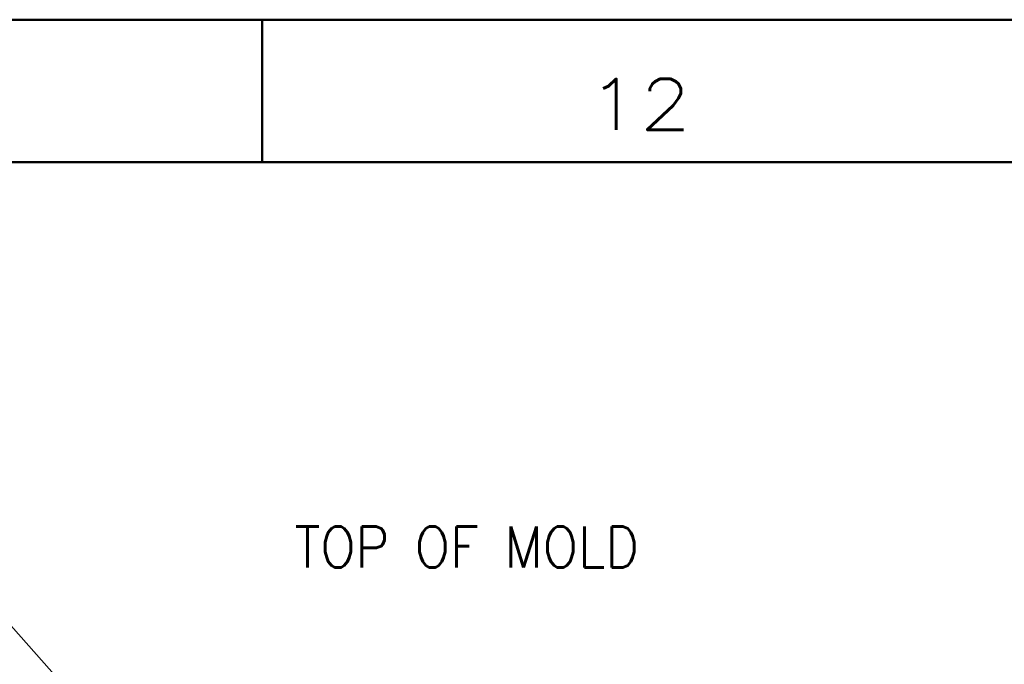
# Model space of a CAD drawing. Header units: millimetres. Extents: x 0 to 1189, y 0 to 841.
# Tile 60 of 84: x 277 to 374, y 778 to 841. Entities that reach past the tile are written whole.
import ezdxf

# ---------------------------------------------------------------- set-up
doc = ezdxf.new("R2010")
doc.units = ezdxf.units.MM
doc.layers.add('1', color=7, linetype='Continuous')
doc.styles.add('blockfont', font='simplex.shx')
doc.styles.add('pwfont', font='simplex.shx')

msp = doc.modelspace()

# ---------------------------------------------------------------- linework, layer by layer
at = {"layer": '1', "color": 7, "linetype": 'Continuous', "lineweight": 50}
for p, q in [((0, 841), (1189, 841)), ((301, 827), (301, 841)), ((14, 827), (1175, 827))]:
    msp.add_line(p, q, dxfattribs=at)
at = {"layer": '1', "color": 3, "linetype": 'Continuous', "lineweight": 13}
msp.add_line((251.149, 809.839), (293.603, 761.946), dxfattribs=at)

# ---------------------------------------------------------------- texts
at = {"layer": '1', "color": 3, "linetype": 'Continuous', "lineweight": 13, "insert": (332.999, 830.179), "char_height": 5, "attachment_point": 7, "line_spacing_factor": 0.903614, "style": 'pwfont'}
msp.add_mtext('\\W1.1883;12', dxfattribs=at)
at = {"layer": '1', "color": 2, "linetype": 'Continuous', "lineweight": 13, "insert": (304.199, 787.181), "char_height": 4, "attachment_point": 7, "line_spacing_factor": 0.903614, "style": 'blockfont'}
msp.add_mtext('\\W0.9179;TOP OF MOLD', dxfattribs=at)
msp.add_mtext('\\W0.9179;TOP OF MOLD', dxfattribs=at)

doc.saveas('drawing.dxf')
